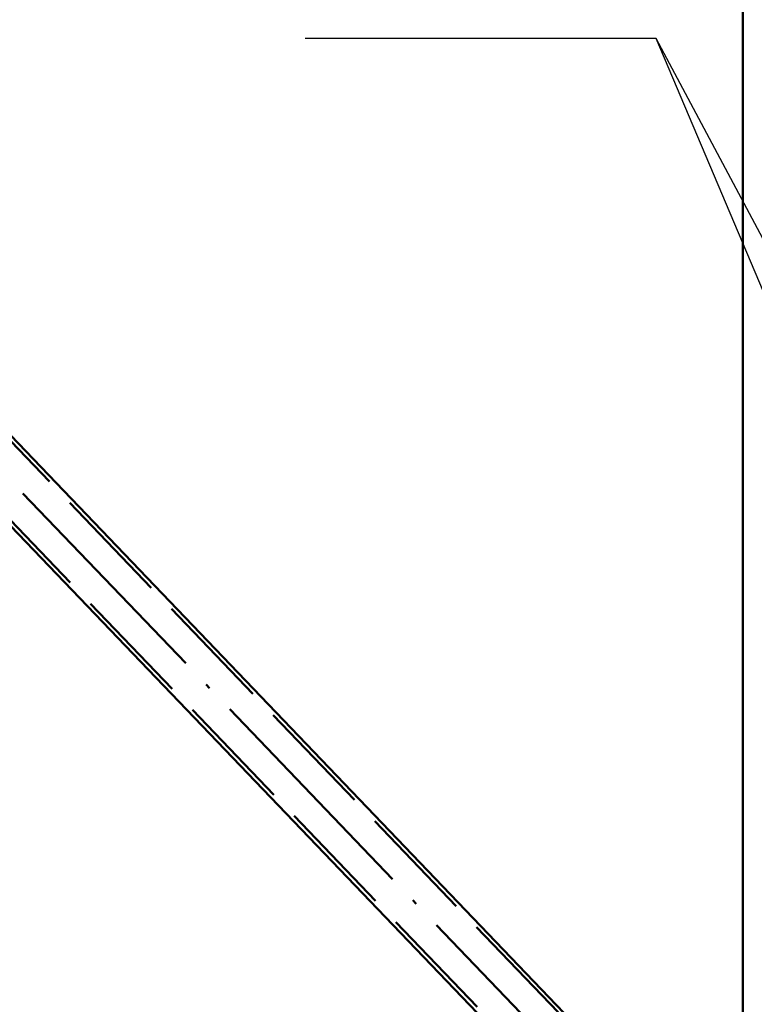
# Paper-space layout 'Layout1' of a CAD drawing. Extents: x -2 to 1033, y -36 to 596.
# Tile 33 of 256: x 259 to 278, y 123 to 149. Entities that reach past the tile are written whole.
import ezdxf

# ---------------------------------------------------------------- set-up
doc = ezdxf.new("R2010")
doc.units = 0
doc.linetypes.add('ACAD_ISO02W100', pattern=[15, 12, -3])
doc.linetypes.add('ACAD_ISO04W100', pattern=[30.5, 24, -3, 0.5, -3])
for name, color, linetype, lineweight in [('SS_POPIS_PROFILU', 13, 'CONTINUOUS', 25), ('SS_SLOUPY KRAJNÍ', 143, 'CONTINUOUS', 50), ('SS_ZTUŽENÍ STĚNY', 203, 'CONTINUOUS', 50)]:
    doc.layers.add(name, color=color, linetype=linetype, lineweight=lineweight)

psp = doc.layouts.get("Layout1")

# ---------------------------------------------------------------- linework, layer by layer
at = {"layer": 'SS_POPIS_PROFILU', "color": 13}
for points in [[(285.8145, 123.493), (275.4007, 148.0701), (266.4483, 148.0701)], [(285.4134, 129.293), (275.4007, 148.0701), (266.4483, 148.0701)]]:
    psp.add_lwpolyline(points, dxfattribs=at)
at = {"layer": 'SS_SLOUPY KRAJNÍ', "color": 1, "linetype": 'Continuous', "ltscale": 0.25}
psp.add_line((277.6145, 238.7953), (277.6145, 111.793), dxfattribs=at)
at = {"layer": 'SS_ZTUŽENÍ STĚNY', "color": 7, "linetype": 'ACAD_ISO04W100', "ltscale": 0.25}
psp.add_line((222.3145, 174.993), (279.8145, 114.993), dxfattribs=at)
at = {"layer": 'SS_ZTUŽENÍ STĚNY', "color": 3, "linetype": 'ACAD_ISO02W100', "ltscale": 0.25}
for p, q in [((224.117, 174.1238), (279.6261, 116.2013)), ((278.6153, 115.2326), (223.1062, 173.1551))]:
    psp.add_line(p, q, dxfattribs=at)
at = {"layer": 'SS_ZTUŽENÍ STĚNY', "color": 1, "linetype": 'Continuous', "ltscale": 0.25}
for p, q in [((277.6145, 118.4449), (224.1892, 174.193)), ((223.034, 173.0859), (277.6145, 116.1324))]:
    psp.add_line(p, q, dxfattribs=at)

doc.saveas('drawing.dxf')
